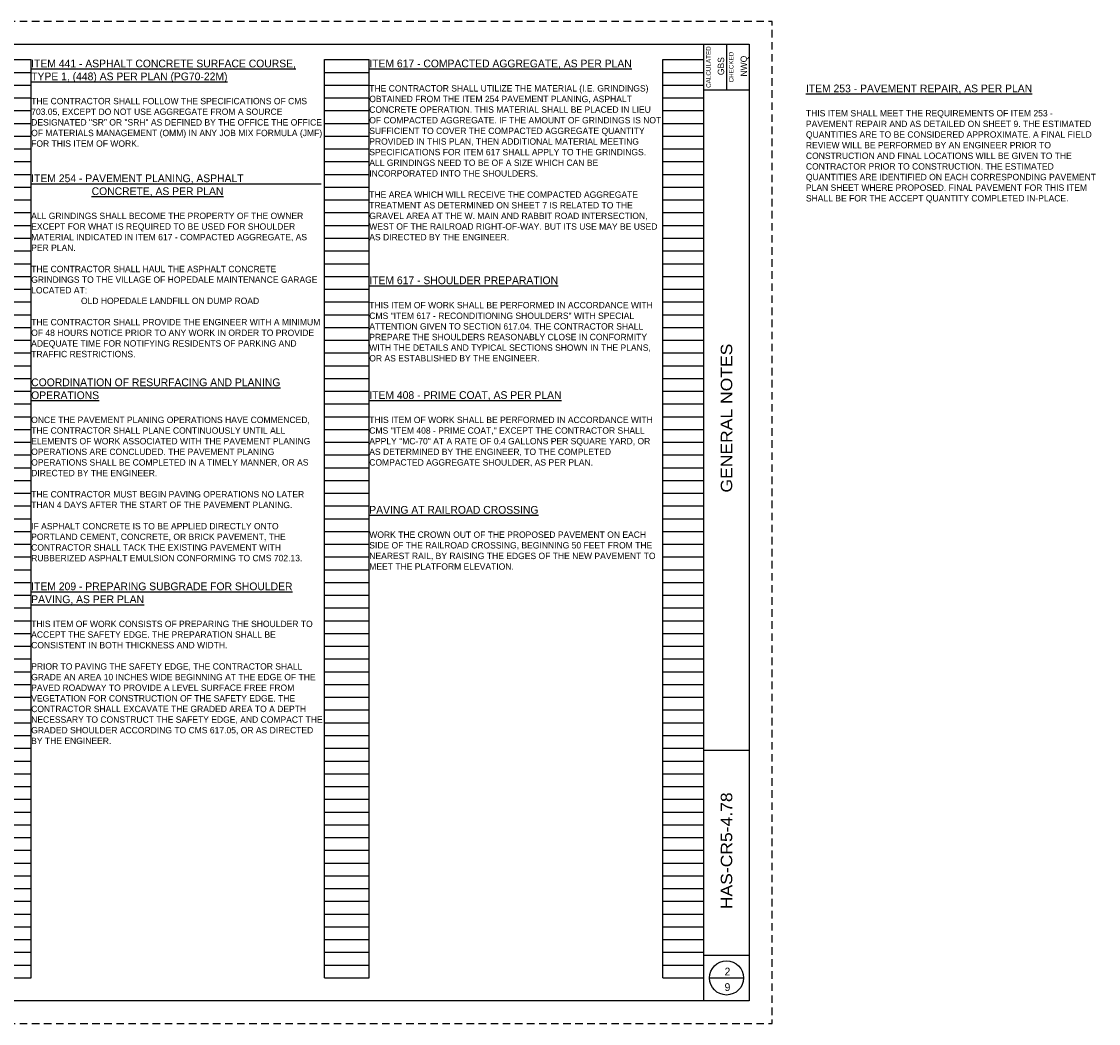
# Paper-space layout 'General Notes' of a CAD drawing. Header units: feet. Extents: x 220914.7 to 220955.8, y 202084.3 to 202106.3.
# Tile 2 of 2: x 220932.2 to 220955.8, y 202084.3 to 202106.3. Entities that reach past the tile are written whole.
import ezdxf
from ezdxf.enums import TextEntityAlignment as Align

# ---------------------------------------------------------------- set-up
doc = ezdxf.new("R2010")
doc.units = ezdxf.units.FT
doc.header["$MEASUREMENT"] = 0
doc.linetypes.add('OhDOT_USTN3', pattern=[0.22, 0.165, -0.055])
for name, color, linetype in [('GM_X_US_Shield', 7, 'Continuous'), ('SH_Border', 7, 'Continuous'), ('SH_Cut_Line', 7, 'OhDOT_USTN3'), ('SH_Data', 7, 'Continuous'), ('SH_Text', 7, 'Continuous')]:
    doc.layers.add(name, color=color, linetype=linetype)
doc.styles.add('DwgStamp', font='romans.shx')
doc.styles.add('Font 70-Main Title', font='lathab.ttf', dxfattribs={"width": 1.15, "height": 0.25})
doc.styles.add('Slanted Normal (0.14) Font 31', font='font31.shx', dxfattribs={"height": 0.14})
doc.styles.add('Slanted Sub-Title (0.17) Font 31', font='font31.shx', dxfattribs={"height": 0.17})
doc.styles.add('Straight-Normal', font='font30.shx', dxfattribs={"height": 0.14})
doc.styles.add('Straight-Sub Title', font='font30.shx', dxfattribs={"height": 0.17})

# ---------------------------------------------------------------- blocks, each defined once
blk = doc.blocks.new('4COL')
at = {"layer": 'Defpoints', "color": 3, "linetype": 'Continuous'}
for p, q in [((2, 0.98), (2, 21.14)), ((2, 21.14), (2.9, 21.14)), ((2.9, 0.98), (2.9, 21.14)), ((9.34, 0.98), (9.34, 21.14)), ((9.34, 21.14), (10.32, 21.14)), ((10.32, 0.98), (10.32, 21.14)), ((16.76, 0.98), (16.76, 21.14)), ((16.76, 21.14), (17.74, 21.14)), ((17.74, 0.98), (17.74, 21.14)), ((24.18, 0.98), (24.18, 21.14)), ((24.18, 21.14), (25.16, 21.14)), ((25.16, 0.98), (25.16, 21.14)), ((31.6, 0.98), (31.6, 21.14)), ((31.6, 21.14), (32.5, 21.14)), ((32.5, 0.98), (32.5, 21.14)), ((2, 20.86), (2.9, 20.86)), ((9.34, 20.86), (10.32, 20.86)), ((16.76, 20.86), (17.74, 20.86)), ((24.18, 20.86), (25.16, 20.86)), ((31.6, 20.86), (32.5, 20.86)), ((2, 20.58), (2.9, 20.58)), ((9.34, 20.58), (10.32, 20.58)), ((16.76, 20.58), (17.74, 20.58)), ((24.18, 20.58), (25.16, 20.58)), ((31.6, 20.58), (32.5, 20.58)), ((2, 20.3), (2.9, 20.3)), ((9.34, 20.3), (10.32, 20.3)), ((16.76, 20.3), (17.74, 20.3)), ((24.18, 20.3), (25.16, 20.3)), ((31.6, 20.3), (32.5, 20.3)), ((2, 20.02), (2.9, 20.02)), ((9.34, 20.02), (10.32, 20.02)), ((16.76, 20.02), (17.74, 20.02)), ((24.18, 20.02), (25.16, 20.02)), ((31.6, 20.02), (32.5, 20.02)), ((2, 19.74), (2.9, 19.74)), ((9.34, 19.74), (10.32, 19.74)), ((16.76, 19.74), (17.74, 19.74)), ((24.18, 19.74), (25.16, 19.74)), ((31.6, 19.74), (32.5, 19.74)), ((2, 19.46), (2.9, 19.46)), ((9.34, 19.46), (10.32, 19.46)), ((16.76, 19.46), (17.74, 19.46)), ((24.18, 19.46), (25.16, 19.46)), ((31.6, 19.46), (32.5, 19.46)), ((2, 19.18), (2.9, 19.18)), ((9.34, 19.18), (10.32, 19.18)), ((16.76, 19.18), (17.74, 19.18)), ((24.18, 19.18), (25.16, 19.18)), ((31.6, 19.18), (32.5, 19.18)), ((2, 18.9), (2.9, 18.9)), ((9.34, 18.9), (10.32, 18.9)), ((16.76, 18.9), (17.74, 18.9)), ((24.18, 18.9), (25.16, 18.9)), ((31.6, 18.9), (32.5, 18.9)), ((2, 18.62), (2.9, 18.62)), ((9.34, 18.62), (10.32, 18.62)), ((16.76, 18.62), (17.74, 18.62)), ((24.18, 18.62), (25.16, 18.62)), ((31.6, 18.62), (32.5, 18.62)), ((2, 18.34), (2.9, 18.34)), ((9.34, 18.34), (10.32, 18.34)), ((16.76, 18.34), (17.74, 18.34)), ((24.18, 18.34), (25.16, 18.34)), ((31.6, 18.34), (32.5, 18.34)), ((2, 18.06), (2.9, 18.06)), ((9.34, 18.06), (10.32, 18.06)), ((16.76, 18.06), (17.74, 18.06)), ((24.18, 18.06), (25.16, 18.06)), ((31.6, 18.06), (32.5, 18.06)), ((2, 17.78), (2.9, 17.78)), ((9.34, 17.78), (10.32, 17.78)), ((16.76, 17.78), (17.74, 17.78)), ((24.18, 17.78), (25.16, 17.78)), ((31.6, 17.78), (32.5, 17.78)), ((2, 17.5), (2.9, 17.5)), ((9.34, 17.5), (10.32, 17.5)), ((16.76, 17.5), (17.74, 17.5)), ((24.18, 17.5), (25.16, 17.5)), ((31.6, 17.5), (32.5, 17.5)), ((2, 17.22), (2.9, 17.22)), ((9.34, 17.22), (10.32, 17.22)), ((16.76, 17.22), (17.74, 17.22)), ((24.18, 17.22), (25.16, 17.22)), ((31.6, 17.22), (32.5, 17.22)), ((2, 16.94), (2.9, 16.94)), ((9.34, 16.94), (10.32, 16.94)), ((16.76, 16.94), (17.74, 16.94)), ((24.18, 16.94), (25.16, 16.94)), ((31.6, 16.94), (32.5, 16.94)), ((2, 16.66), (2.9, 16.66)), ((9.34, 16.66), (10.32, 16.66)), ((16.76, 16.66), (17.74, 16.66)), ((24.18, 16.66), (25.16, 16.66)), ((31.6, 16.66), (32.5, 16.66)), ((2, 16.38), (2.9, 16.38)), ((9.34, 16.38), (10.32, 16.38)), ((16.76, 16.38), (17.74, 16.38)), ((24.18, 16.38), (25.16, 16.38)), ((31.6, 16.38), (32.5, 16.38)), ((2, 16.1), (2.9, 16.1)), ((9.34, 16.1), (10.32, 16.1)), ((16.76, 16.1), (17.74, 16.1)), ((24.18, 16.1), (25.16, 16.1)), ((31.6, 16.1), (32.5, 16.1)), ((2, 15.82), (2.9, 15.82)), ((9.34, 15.82), (10.32, 15.82)), ((16.76, 15.82), (17.74, 15.82)), ((24.18, 15.82), (25.16, 15.82)), ((31.6, 15.82), (32.5, 15.82)), ((2, 15.54), (2.9, 15.54)), ((9.34, 15.54), (10.32, 15.54)), ((16.76, 15.54), (17.74, 15.54)), ((24.18, 15.54), (25.16, 15.54)), ((31.6, 15.54), (32.5, 15.54)), ((2, 15.26), (2.9, 15.26)), ((9.34, 15.26), (10.32, 15.26)), ((16.76, 15.26), (17.74, 15.26)), ((24.18, 15.26), (25.16, 15.26)), ((31.6, 15.26), (32.5, 15.26)), ((2, 14.98), (2.9, 14.98)), ((9.34, 14.98), (10.32, 14.98)), ((16.76, 14.98), (17.74, 14.98)), ((24.18, 14.98), (25.16, 14.98)), ((31.6, 14.98), (32.5, 14.98)), ((2, 14.7), (2.9, 14.7)), ((9.34, 14.7), (10.32, 14.7)), ((16.76, 14.7), (17.74, 14.7)), ((24.18, 14.7), (25.16, 14.7)), ((31.6, 14.7), (32.5, 14.7)), ((2, 14.42), (2.9, 14.42)), ((9.34, 14.42), (10.32, 14.42)), ((16.76, 14.42), (17.74, 14.42)), ((24.18, 14.42), (25.16, 14.42)), ((31.6, 14.42), (32.5, 14.42)), ((2, 14.14), (2.9, 14.14)), ((9.34, 14.14), (10.32, 14.14)), ((16.76, 14.14), (17.74, 14.14)), ((24.18, 14.14), (25.16, 14.14)), ((31.6, 14.14), (32.5, 14.14)), ((2, 13.86), (2.9, 13.86)), ((9.34, 13.86), (10.32, 13.86)), ((16.76, 13.86), (17.74, 13.86)), ((24.18, 13.86), (25.16, 13.86)), ((31.6, 13.86), (32.5, 13.86)), ((2, 13.58), (2.9, 13.58)), ((9.34, 13.58), (10.32, 13.58)), ((16.76, 13.58), (17.74, 13.58)), ((24.18, 13.58), (25.16, 13.58)), ((31.6, 13.58), (32.5, 13.58)), ((2, 13.3), (2.9, 13.3)), ((9.34, 13.3), (10.32, 13.3)), ((16.76, 13.3), (17.74, 13.3)), ((24.18, 13.3), (25.16, 13.3)), ((31.6, 13.3), (32.5, 13.3)), ((2, 13.02), (2.9, 13.02)), ((9.34, 13.02), (10.32, 13.02)), ((16.76, 13.02), (17.74, 13.02)), ((24.18, 13.02), (25.16, 13.02)), ((31.6, 13.02), (32.5, 13.02)), ((2, 12.74), (2.9, 12.74)), ((9.34, 12.74), (10.32, 12.74)), ((16.76, 12.74), (17.74, 12.74)), ((24.18, 12.74), (25.16, 12.74)), ((31.6, 12.74), (32.5, 12.74)), ((2, 12.46), (2.9, 12.46)), ((9.34, 12.46), (10.32, 12.46)), ((16.76, 12.46), (17.74, 12.46)), ((24.18, 12.46), (25.16, 12.46)), ((31.6, 12.46), (32.5, 12.46)), ((2, 12.18), (2.9, 12.18)), ((9.34, 12.18), (10.32, 12.18)), ((16.76, 12.18), (17.74, 12.18)), ((24.18, 12.18), (25.16, 12.18)), ((31.6, 12.18), (32.5, 12.18)), ((2, 11.9), (2.9, 11.9)), ((9.34, 11.9), (10.32, 11.9)), ((16.76, 11.9), (17.74, 11.9)), ((24.18, 11.9), (25.16, 11.9)), ((31.6, 11.9), (32.5, 11.9)), ((2, 11.62), (2.9, 11.62)), ((9.34, 11.62), (10.32, 11.62)), ((16.76, 11.62), (17.74, 11.62)), ((24.18, 11.62), (25.16, 11.62)), ((31.6, 11.62), (32.5, 11.62)), ((2, 11.34), (2.9, 11.34)), ((9.34, 11.34), (10.32, 11.34)), ((16.76, 11.34), (17.74, 11.34)), ((24.18, 11.34), (25.16, 11.34)), ((31.6, 11.34), (32.5, 11.34)), ((2, 11.06), (2.9, 11.06)), ((9.34, 11.06), (10.32, 11.06)), ((16.76, 11.06), (17.74, 11.06)), ((24.18, 11.06), (25.16, 11.06)), ((31.6, 11.06), (32.5, 11.06)), ((2, 10.78), (2.9, 10.78)), ((9.34, 10.78), (10.32, 10.78)), ((16.76, 10.78), (17.74, 10.78)), ((24.18, 10.78), (25.16, 10.78)), ((31.6, 10.78), (32.5, 10.78)), ((2, 10.5), (2.9, 10.5)), ((9.34, 10.5), (10.32, 10.5)), ((16.76, 10.5), (17.74, 10.5)), ((24.18, 10.5), (25.16, 10.5)), ((31.6, 10.5), (32.5, 10.5)), ((2, 10.22), (2.9, 10.22)), ((9.34, 10.22), (10.32, 10.22)), ((16.76, 10.22), (17.74, 10.22)), ((24.18, 10.22), (25.16, 10.22)), ((31.6, 10.22), (32.5, 10.22)), ((2, 9.94), (2.9, 9.94)), ((9.34, 9.94), (10.32, 9.94)), ((16.76, 9.94), (17.74, 9.94)), ((24.18, 9.94), (25.16, 9.94)), ((31.6, 9.94), (32.5, 9.94)), ((2, 9.66), (2.9, 9.66)), ((9.34, 9.66), (10.32, 9.66)), ((16.76, 9.66), (17.74, 9.66)), ((24.18, 9.66), (25.16, 9.66)), ((31.6, 9.66), (32.5, 9.66)), ((2, 9.38), (2.9, 9.38)), ((9.34, 9.38), (10.32, 9.38)), ((16.76, 9.38), (17.74, 9.38)), ((24.18, 9.38), (25.16, 9.38)), ((31.6, 9.38), (32.5, 9.38)), ((2, 9.1), (2.9, 9.1)), ((9.34, 9.1), (10.32, 9.1)), ((16.76, 9.1), (17.74, 9.1)), ((24.18, 9.1), (25.16, 9.1)), ((31.6, 9.1), (32.5, 9.1)), ((2, 8.82), (2.9, 8.82)), ((9.34, 8.82), (10.32, 8.82)), ((16.76, 8.82), (17.74, 8.82)), ((24.18, 8.82), (25.16, 8.82)), ((31.6, 8.82), (32.5, 8.82)), ((2, 8.54), (2.9, 8.54)), ((9.34, 8.54), (10.32, 8.54)), ((16.76, 8.54), (17.74, 8.54)), ((24.18, 8.54), (25.16, 8.54)), ((31.6, 8.54), (32.5, 8.54)), ((2, 8.26), (2.9, 8.26)), ((9.34, 8.26), (10.32, 8.26)), ((16.76, 8.26), (17.74, 8.26)), ((24.18, 8.26), (25.16, 8.26)), ((31.6, 8.26), (32.5, 8.26)), ((2, 7.98), (2.9, 7.98)), ((9.34, 7.98), (10.32, 7.98)), ((16.76, 7.98), (17.74, 7.98)), ((24.18, 7.98), (25.16, 7.98)), ((31.6, 7.98), (32.5, 7.98)), ((2, 7.7), (2.9, 7.7)), ((9.34, 7.7), (10.32, 7.7)), ((16.76, 7.7), (17.74, 7.7)), ((24.18, 7.7), (25.16, 7.7)), ((31.6, 7.7), (32.5, 7.7)), ((2, 7.42), (2.9, 7.42)), ((9.34, 7.42), (10.32, 7.42)), ((16.76, 7.42), (17.74, 7.42)), ((24.18, 7.42), (25.16, 7.42)), ((31.6, 7.42), (32.5, 7.42)), ((2, 7.14), (2.9, 7.14)), ((9.34, 7.14), (10.32, 7.14)), ((16.76, 7.14), (17.74, 7.14)), ((24.18, 7.14), (25.16, 7.14)), ((31.6, 7.14), (32.5, 7.14)), ((2, 6.86), (2.9, 6.86)), ((9.34, 6.86), (10.32, 6.86)), ((16.76, 6.86), (17.74, 6.86)), ((24.18, 6.86), (25.16, 6.86)), ((31.6, 6.86), (32.5, 6.86)), ((2, 6.58), (2.9, 6.58)), ((9.34, 6.58), (10.32, 6.58)), ((16.76, 6.58), (17.74, 6.58)), ((24.18, 6.58), (25.16, 6.58)), ((31.6, 6.58), (32.5, 6.58)), ((2, 6.3), (2.9, 6.3)), ((9.34, 6.3), (10.32, 6.3)), ((16.76, 6.3), (17.74, 6.3)), ((24.18, 6.3), (25.16, 6.3)), ((31.6, 6.3), (32.5, 6.3)), ((2, 6.02), (2.9, 6.02)), ((9.34, 6.02), (10.32, 6.02)), ((16.76, 6.02), (17.74, 6.02)), ((24.18, 6.02), (25.16, 6.02)), ((31.6, 6.02), (32.5, 6.02)), ((2, 5.74), (2.9, 5.74)), ((9.34, 5.74), (10.32, 5.74)), ((16.76, 5.74), (17.74, 5.74)), ((24.18, 5.74), (25.16, 5.74)), ((31.6, 5.74), (32.5, 5.74)), ((2, 5.46), (2.9, 5.46)), ((9.34, 5.46), (10.32, 5.46)), ((16.76, 5.46), (17.74, 5.46)), ((24.18, 5.46), (25.16, 5.46)), ((31.6, 5.46), (32.5, 5.46)), ((2, 5.18), (2.9, 5.18)), ((9.34, 5.18), (10.32, 5.18)), ((16.76, 5.18), (17.74, 5.18)), ((24.18, 5.18), (25.16, 5.18)), ((31.6, 5.18), (32.5, 5.18)), ((2, 4.9), (2.9, 4.9)), ((9.34, 4.9), (10.32, 4.9)), ((16.76, 4.9), (17.74, 4.9)), ((24.18, 4.9), (25.16, 4.9)), ((31.6, 4.9), (32.5, 4.9)), ((2, 4.62), (2.9, 4.62)), ((9.34, 4.62), (10.32, 4.62)), ((16.76, 4.62), (17.74, 4.62)), ((24.18, 4.62), (25.16, 4.62)), ((31.6, 4.62), (32.5, 4.62)), ((2, 4.34), (2.9, 4.34)), ((9.34, 4.34), (10.32, 4.34)), ((16.76, 4.34), (17.74, 4.34)), ((24.18, 4.34), (25.16, 4.34)), ((31.6, 4.34), (32.5, 4.34)), ((2, 4.06), (2.9, 4.06)), ((9.34, 4.06), (10.32, 4.06)), ((16.76, 4.06), (17.74, 4.06)), ((24.18, 4.06), (25.16, 4.06)), ((31.6, 4.06), (32.5, 4.06)), ((2, 3.78), (2.9, 3.78)), ((9.34, 3.78), (10.32, 3.78)), ((16.76, 3.78), (17.74, 3.78)), ((24.18, 3.78), (25.16, 3.78)), ((31.6, 3.78), (32.5, 3.78)), ((2, 3.5), (2.9, 3.5)), ((9.34, 3.5), (10.32, 3.5)), ((16.76, 3.5), (17.74, 3.5)), ((24.18, 3.5), (25.16, 3.5)), ((31.6, 3.5), (32.5, 3.5)), ((2, 3.22), (2.9, 3.22)), ((9.34, 3.22), (10.32, 3.22)), ((16.76, 3.22), (17.74, 3.22)), ((24.18, 3.22), (25.16, 3.22)), ((31.6, 3.22), (32.5, 3.22)), ((2, 2.94), (2.9, 2.94)), ((9.34, 2.94), (10.32, 2.94)), ((16.76, 2.94), (17.74, 2.94)), ((24.18, 2.94), (25.16, 2.94)), ((31.6, 2.94), (32.5, 2.94)), ((2, 2.66), (2.9, 2.66)), ((9.34, 2.66), (10.32, 2.66)), ((16.76, 2.66), (17.74, 2.66)), ((24.18, 2.66), (25.16, 2.66)), ((31.6, 2.66), (32.5, 2.66)), ((2, 2.38), (2.9, 2.38)), ((9.34, 2.38), (10.32, 2.38)), ((16.76, 2.38), (17.74, 2.38)), ((24.18, 2.38), (25.16, 2.38)), ((31.6, 2.38), (32.5, 2.38)), ((2, 2.1), (2.9, 2.1)), ((9.34, 2.1), (10.32, 2.1)), ((16.76, 2.1), (17.74, 2.1)), ((24.18, 2.1), (25.16, 2.1)), ((31.6, 2.1), (32.5, 2.1)), ((2, 1.82), (2.9, 1.82)), ((9.34, 1.82), (10.32, 1.82)), ((16.76, 1.82), (17.74, 1.82)), ((24.18, 1.82), (25.16, 1.82)), ((31.6, 1.82), (32.5, 1.82)), ((2, 1.54), (2.9, 1.54)), ((9.34, 1.54), (10.32, 1.54)), ((16.76, 1.54), (17.74, 1.54)), ((24.18, 1.54), (25.16, 1.54)), ((31.6, 1.54), (32.5, 1.54)), ((2, 1.26), (2.9, 1.26)), ((9.34, 1.26), (10.32, 1.26)), ((16.76, 1.26), (17.74, 1.26)), ((24.18, 1.26), (25.16, 1.26)), ((31.6, 1.26), (32.5, 1.26)), ((2, 0.98), (2.9, 0.98)), ((9.34, 0.98), (10.32, 0.98)), ((16.76, 0.98), (17.74, 0.98)), ((24.18, 0.98), (25.16, 0.98)), ((31.6, 0.98), (32.5, 0.98))]:
    blk.add_line(p, q, dxfattribs=at)
blk.add_point((0, 0), dxfattribs=at)
blk = doc.blocks.new('BLKWO')
at = {"layer": 'SH_Border', "color": 7, "linetype": 'Continuous'}
for p, q in [((32.5, 0.5), (32.5, 21.5)), ((33, 21.5), (33, 20.5)), ((32.5, 20.5), (33.5, 20.5)), ((32.5, 6), (33.5, 6)), ((32.5, 1.5), (33.5, 1.5))]:
    blk.add_line(p, q, dxfattribs=at)
at = {"layer": 'SH_Border', "color": 7, "linetype": 'Continuous', "flags": 128}
blk.add_lwpolyline([(2, 21.5), (33.5, 21.5), (33.5, 0.5), (2, 0.5), (2, 21.5)], close=True, dxfattribs=at)
at = {"layer": 'SH_Border', "color": 7, "linetype": 'Continuous'}
for centre in [(1, 18), (1, 15.25), (1, 6.75), (1, 4)]:
    blk.add_circle(centre, 0.125, dxfattribs=at)
at = {"layer": 'SH_Cut_Line', "color": 7, "linetype": 'OhDOT_USTN3', "flags": 128}
blk.add_lwpolyline([(0, 0), (34, 0), (34, 22), (0, 22), (0, 0)], close=True, dxfattribs=at)
at = {"layer": 'SH_Data', "color": 7, "linetype": 'Continuous'}
blk.add_line((32.625, 1), (33.375, 1), dxfattribs=at)
blk.add_circle((33, 1), 0.375, dxfattribs=at)
at = {"layer": 'SH_Border', "color": 7, "linetype": 'Continuous', "style": 'DwgStamp'}
blk.add_text('O:\\2019\\1949\\HAS\\112690\\roadway\\sheets\\112690_GN001.dwg 08-Sep-20  12:50 PM', height=0.125, rotation=90, dxfattribs=at).set_placement((1.925, 0.5))
at = {"layer": 'SH_Data', "color": 7, "linetype": 'Continuous', "style": 'Straight-Normal'}
for s, p in [('CALCULATED', (32.553, 21)), ('CHECKED', (33.053, 21))]:
    blk.add_text(s, height=0.1, rotation=90, dxfattribs=at).set_placement(p, align=Align.TOP_CENTER)
at = {"layer": 'SH_Data', "style": 'Straight-Normal'}
for tag, p in [('CALCULATED', (32.989, 21.02)), ('CHECKED', (33.489, 21.02))]:
    blk.add_attdef(tag, text='', height=0.14, rotation=90, dxfattribs=at).set_placement(p, align=Align.BOTTOM_CENTER)
at = {"layer": 'SH_Data', "style": 'Font 70-Main Title', "width": 1.15}
blk.add_attdef('TITLEAREA2M', text='', height=0.25, rotation=90, dxfattribs=at).set_placement((33, 13.292), align=Align.MIDDLE_CENTER)
at = {"layer": 'SH_Data', "style": 'Font 70-Main Title', "width": 1.15, "flags": 8}
blk.add_attdef('PROJECT_NAME', text='', height=0.25, rotation=90, dxfattribs=at).set_placement((33, 3.792), align=Align.MIDDLE_CENTER)
at = {"layer": 'SH_Data', "style": 'Straight-Sub Title'}
for tag, p in [('SHEETNO', (33.02, 1.003)), ('SHEETTOTAL', (33.02, 0.663))]:
    blk.add_attdef(tag, text='', height=0.17, dxfattribs=at).set_placement(p, align=Align.BOTTOM_CENTER)

psp = doc.layouts.new('General Notes')

# ---------------------------------------------------------------- block references
at = {"layer": 'GM_X_US_Shield'}
ref = psp.add_blockref('BLKWO', (220914.652, 202084.322), dxfattribs=at)
ref.add_attrib('CHECKED', 'NWQ', dxfattribs={"layer": 'SH_Data', "height": 0.14, "rotation": 90, "style": 'Straight-Normal'}).set_placement((220948.142, 202105.342), align=Align.BOTTOM_CENTER)
ref.add_attrib('CALCULATED', 'GBS', dxfattribs={"layer": 'SH_Data', "height": 0.14, "rotation": 90, "style": 'Straight-Normal'}).set_placement((220947.642, 202105.342), align=Align.BOTTOM_CENTER)
ref.add_attrib('TITLEAREA2M', 'GENERAL NOTES', dxfattribs={"layer": 'SH_Data', "height": 0.25, "rotation": 90, "style": 'Font 70-Main Title', "width": 1.15}).set_placement((220947.652, 202097.614), align=Align.MIDDLE_CENTER)
ref.add_attrib('TITLEAREA1', 'HAS-CR5-4.78', dxfattribs={"layer": 'SH_Data', "height": 0.25, "rotation": 90, "style": 'Font 70-Main Title', "width": 1.15}).set_placement((220947.652, 202088.114), align=Align.MIDDLE_CENTER)
ref.add_attrib('SHEETTOTAL', '9', dxfattribs={"layer": 'SH_Data', "height": 0.17, "style": 'Straight-Sub Title'}).set_placement((220947.673, 202084.985), align=Align.BOTTOM_CENTER)
ref.add_attrib('SHEETNO', '2', dxfattribs={"layer": 'SH_Data', "height": 0.17, "style": 'Straight-Sub Title'}).set_placement((220947.673, 202085.325), align=Align.BOTTOM_CENTER)
psp.add_blockref('4COL', (220914.652, 202084.345), dxfattribs=at)

# ---------------------------------------------------------------- texts
at = {"layer": 'SH_Border', "char_height": 0.17, "width": 6.44, "attachment_point": 1, "style": 'Slanted Sub-Title (0.17) Font 31'}
for s, insert in [('{\\L\\C4;ITEM 441 - ASPHALT CONCRETE SURFACE COURSE, TYPE 1, (448) AS PER PLAN (PG70-22M)}', (220932.392, 202105.485)), ('{\\L\\C4;ITEM 617 - COMPACTED AGGREGATE, AS PER PLAN}', (220939.812, 202105.485)), ('{\\L\\C4;ITEM 253 - PAVEMENT REPAIR, AS PER PLAN}', (220949.395, 202104.938)), ('{\\L\\C4;ITEM 254 - PAVEMENT PLANING, ASPHALT                                                  CONCRETE, AS PER PLAN}', (220932.392, 202102.965)), ('{\\L\\C4;ITEM 617 - SHOULDER PREPARATION }', (220939.812, 202100.725)), ('{\\L\\C4;COORDINATION OF RESURFACING AND PLANING OPERATIONS }', (220932.392, 202098.485)), ('{\\L\\C4;ITEM 408 - PRIME COAT, AS PER PLAN}', (220939.812, 202098.205)), ('{\\L\\C4;PAVING AT RAILROAD CROSSING}', (220939.812, 202095.685)), ('{\\L\\C4;ITEM 209 - PREPARING SUBGRADE FOR SHOULDER PAVING, AS PER PLAN}', (220932.392, 202094.005))]:
    psp.add_mtext(s, dxfattribs=dict(at, insert=insert))
at = {"layer": 'SH_Text', "char_height": 0.14, "width": 6.44, "attachment_point": 1, "style": 'Slanted Normal (0.14) Font 31'}
for s, insert in [('THE CONTRACTOR SHALL UTILIZE THE MATERIAL (I.E. GRINDINGS) OBTAINED FROM THE ITEM 254 PAVEMENT PLANING, ASPHALT CONCRETE OPERATION. THIS MATERIAL SHALL BE PLACED IN LIEU OF COMPACTED AGGREGATE. IF THE AMOUNT OF GRINDINGS IS NOT SUFFICIENT TO COVER THE COMPACTED AGGREGATE QUANTITY PROVIDED IN THIS PLAN, THEN ADDITIONAL MATERIAL MEETING SPECIFICATIONS FOR ITEM 617 SHALL APPLY TO THE GRINDINGS. ALL GRINDINGS NEED TO BE OF A SIZE WHICH CAN BE INCORPORATED INTO THE SHOULDERS.\\P\\PTHE AREA WHICH WILL RECEIVE THE COMPACTED AGGREGATE TREATMENT AS DETERMINED ON SHEET 7 IS RELATED TO THE GRAVEL AREA AT THE W. MAIN AND RABBIT ROAD INTERSECTION, WEST OF THE RAILROAD RIGHT-OF-WAY. BUT ITS USE MAY BE USED AS DIRECTED BY THE ENGINEER.', (220939.812, 202104.925)), ('THE CONTRACTOR SHALL FOLLOW THE SPECIFICATIONS OF CMS 703.05, EXCEPT DO NOT USE AGGREGATE FROM A SOURCE DESIGNATED "SR" OR "SRH" AS DEFINED BY THE OFFICE THE OFFICE OF MATERIALS MANAGEMENT (OMM) IN ANY JOB MIX FORMULA (JMF) FOR THIS ITEM OF WORK.', (220932.392, 202104.645)), ('THIS ITEM SHALL MEET THE REQUIREMENTS OF ITEM 253 - PAVEMENT REPAIR AND AS DETAILED ON SHEET 9. THE ESTIMATED QUANTITIES ARE TO BE CONSIDERED APPROXIMATE. A FINAL FIELD REVIEW WILL BE PERFORMED BY AN ENGINEER PRIOR TO CONSTRUCTION AND FINAL LOCATIONS WILL BE GIVEN TO THE CONTRACTOR PRIOR TO CONSTRUCTION. THE ESTIMATED QUANTITIES ARE IDENTIFIED ON EACH CORRESPONDING PAVEMENT PLAN SHEET WHERE PROPOSED. FINAL PAVEMENT FOR THIS ITEM SHALL BE FOR THE ACCEPT QUANTITY COMPLETED IN-PLACE.', (220949.395, 202104.378)), ('ALL GRINDINGS SHALL BECOME THE PROPERTY OF THE OWNER EXCEPT FOR WHAT IS REQUIRED TO BE USED FOR SHOULDER MATERIAL INDICATED IN ITEM 617 - COMPACTED AGGREGATE, AS PER PLAN.\\P\\PTHE CONTRACTOR SHALL HAUL THE ASPHALT CONCRETE GRINDINGS TO THE VILLAGE OF HOPEDALE MAINTENANCE GARAGE LOCATED AT: \\P                     OLD HOPEDALE LANDFILL ON DUMP ROAD\\P\\PTHE CONTRACTOR SHALL PROVIDE THE ENGINEER WITH A MINIMUM OF 48 HOURS NOTICE PRIOR TO ANY WORK IN ORDER TO PROVIDE ADEQUATE TIME FOR NOTIFYING RESIDENTS OF PARKING AND TRAFFIC RESTRICTIONS.', (220932.392, 202102.125)), ('THIS ITEM OF WORK SHALL BE PERFORMED IN ACCORDANCE WITH CMS "ITEM 617 - RECONDITIONING SHOULDERS" WITH SPECIAL ATTENTION GIVEN TO SECTION 617.04. THE CONTRACTOR SHALL PREPARE THE SHOULDERS REASONABLY CLOSE IN CONFORMITY WITH THE DETAILS AND TYPICAL SECTIONS SHOWN IN THE PLANS, OR AS ESTABLISHED BY THE ENGINEER.  ', (220939.812, 202100.165)), ('ONCE THE PAVEMENT PLANING OPERATIONS HAVE COMMENCED, THE CONTRACTOR SHALL PLANE CONTINUOUSLY UNTIL ALL ELEMENTS OF WORK ASSOCIATED WITH THE PAVEMENT PLANING OPERATIONS ARE CONCLUDED. THE PAVEMENT PLANING OPERATIONS SHALL BE COMPLETED IN A TIMELY MANNER, OR AS DIRECTED BY THE ENGINEER.\\P\\PTHE CONTRACTOR MUST BEGIN PAVING OPERATIONS NO LATER THAN 4 DAYS AFTER THE START OF THE PAVEMENT PLANING.\\P\\PIF ASPHALT CONCRETE IS TO BE APPLIED DIRECTLY ONTO PORTLAND CEMENT, CONCRETE, OR BRICK PAVEMENT, THE CONTRACTOR SHALL TACK THE EXISTING PAVEMENT WITH RUBBERIZED ASPHALT EMULSION CONFORMING TO CMS 702.13.', (220932.392, 202097.645)), ('THIS ITEM OF WORK SHALL BE PERFORMED IN ACCORDANCE WITH CMS "ITEM 408 - PRIME COAT," EXCEPT THE CONTRACTOR SHALL APPLY "MC-70" AT A RATE OF 0.4 GALLONS PER SQUARE YARD, OR AS DETERMINED BY THE ENGINEER, TO THE COMPLETED COMPACTED AGGREGATE SHOULDER, AS PER PLAN.', (220939.812, 202097.645)), ('WORK THE CROWN OUT OF THE PROPOSED PAVEMENT ON EACH SIDE OF THE RAILROAD CROSSING, BEGINNING 50 FEET FROM THE NEAREST RAIL, BY RAISING THE EDGES OF THE NEW PAVEMENT TO MEET THE PLATFORM ELEVATION.', (220939.812, 202095.125)), ('THIS ITEM OF WORK CONSISTS OF PREPARING THE SHOULDER TO ACCEPT THE SAFETY EDGE. THE PREPARATION SHALL BE CONSISTENT IN BOTH THICKNESS AND WIDTH.\\P\\PPRIOR TO PAVING THE SAFETY EDGE, THE CONTRACTOR SHALL GRADE AN AREA 10 INCHES WIDE BEGINNING AT THE EDGE OF THE PAVED ROADWAY TO PROVIDE A LEVEL SURFACE FREE FROM VEGETATION FOR CONSTRUCTION OF THE SAFETY EDGE. THE CONTRACTOR SHALL EXCAVATE THE GRADED AREA TO A DEPTH NECESSARY TO CONSTRUCT THE SAFETY EDGE, AND COMPACT THE GRADED SHOULDER ACCORDING TO CMS 617.05, OR AS DIRECTED BY THE ENGINEER.', (220932.392, 202093.165))]:
    psp.add_mtext(s, dxfattribs=dict(at, insert=insert))

doc.saveas('drawing.dxf')
